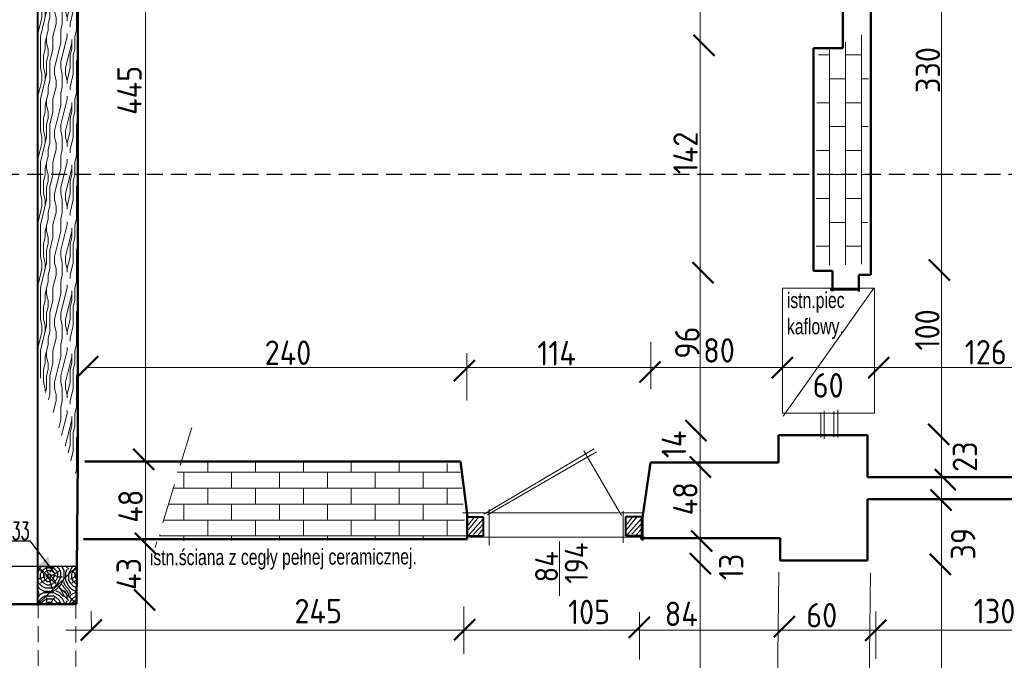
# Model space of a CAD drawing. Header units: millimetres. Extents: x 5545 to 136433, y -146986 to -36607.
# Tile 150 of 159: x 35365 to 35992, y -47318 to -46911. Entities that reach past the tile are written whole.
import ezdxf

# ---------------------------------------------------------------- set-up
doc = ezdxf.new("R2010")
doc.units = ezdxf.units.MM
doc.header["$LTSCALE"] = 8
doc.linetypes.add('DASHDOTX2', pattern=[50.8, 25.4, -12.7, 0, -12.7])
doc.linetypes.add('VERDECKT', pattern=[9.525, 6.35, -3.175])
doc.layers.add('5 WYMIAROWANIE', color=253, linetype='Continuous')
doc.layers.add('Arc_opisy', color=18, linetype='Continuous')
doc.layers.add('cegły_Nr_Pióra__61', color=7, linetype='Continuous', lineweight=20, true_color=0x6a6a6a)
doc.layers.add('Standard', color=7, linetype='Continuous', lineweight=25)
doc.styles.add('c20', font='simplex.shx', dxfattribs={"width": 0.7})
doc.styles.add('ISOCP', font='ISOCP.SHX')
doc.styles.add('TXT50', font='bikroms.shx', dxfattribs={"width": 0.75, "height": 10})

# ---------------------------------------------------------------- blocks, each defined once
blk = doc.blocks.new('G$C2D5568B3')
at = {"layer": '5 WYMIAROWANIE', "lineweight": 15}
blk.add_hatch(color=7, dxfattribs=at).paths.add_polyline_path([(4.67, 8.25), (0, 0), (9.48, 0.08)])
blk = doc.blocks.new('G$CB5EE3834')
at = {"layer": 'Arc_opisy', "lineweight": 25, "ltscale": 0.2}
blk.add_blockref('G$C2D5568B3', (0, 0), dxfattribs=at)
blk = doc.blocks.new('G$C1A704194')
at = {"layer": 'Arc_opisy', "lineweight": 25, "ltscale": 0.2, "rotation": 43.91907581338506}
blk.add_blockref('G$CB5EE3834', (2.36, 0), dxfattribs=at)

msp = doc.modelspace()

# ---------------------------------------------------------------- hatches: boundary and pattern name
at = {"layer": 'Arc_opisy', "lineweight": 9, "ltscale": 0.2}
h = msp.add_hatch(dxfattribs=at)
h.set_pattern_fill('panel', color=252, scale=40, angle=270, style=0, pattern_type=2)
h.set_pattern_definition([(270, (82111.23, -9117.272), (40, -7e-15), [8, -12, 4, -16]), (270, (82112.23, -9145.272), (40, -7e-15), [8, -32]), (270, (82114.23, -9141.272), (40, -7e-15), [4, -36]), (270, (82115.23, -9119.272), (40, -7e-15), [2, -28, 2, -8]), (270, (82117.23, -9133.272), (40, -7e-15), [8, -12, 2, -18]), (270, (82118.23, -9123.272), (40, -7e-15), [6, -34]), (270, (82119.23, -9133.272), (40, -7e-15), [12, -28]), (270, (82120.23, -9121.272), (40, -7e-15), [8, -32]), (270, (82121.23, -9137.272), (40, -7e-15), [20, -20]), (270, (82123.23, -9125.272), (40, -7e-15), [4, -12, 8, -16]), (270, (82124.23, -9153.272), (40, -7e-15), [8, -32]), (270, (82125.23, -9145.272), (40, -7e-15), [4, -36]), (270, (82126.23, -9137.272), (40, -7e-15), [4, -36]), (270, (82127.23, -9117.272), (40, -7e-15), [8, -32]), (270, (82128.23, -9137.272), (40, -7e-15), [8, -32]), (270, (82130.23, -9137.272), (40, -7e-15), [8, -8, 8, -16]), (270, (82132.23, -9129.272), (40, -7e-15), [4, -20, 8, -8]), (270, (82133.23, -9137.272), (40, -7e-15), [12, -28]), (270, (82135.23, -9137.272), (40, -7e-15), [8, -32]), (270, (82136.23, -9121.272), (40, -7e-15), [12, -16, 4, -8]), (270, (82138.23, -9121.272), (40, -7e-15), [20, -20]), (270, (82139.23, -9145.272), (40, -7e-15), [4, -36]), (270, (82140.23, -9133.272), (40, -7e-15), [8, -32]), (270, (82141.23, -9125.272), (40, -7e-15), [4, -16, 4, -16]), (270, (82142.23, -9121.272), (40, -7e-15), [4, -12, 8, -16]), (270, (82143.23, -9129.272), (40, -7e-15), [4, -20, 4, -12]), (270, (82144.23, -9137.272), (40, -7e-15), [12, -28]), (270, (82146.23, -9121.272), (40, -7e-15), [8, -32]), (270, (82147.23, -9141.272), (40, -7e-15), [4, -36]), (270, (82148.23, -9149.272), (40, -7e-15), [4, -36]), (284.036243, (82114.231, -9145.272), (-1e-09, -40), [4.12, -160.80422]), (284.036243, (82123.231, -9149.272), (-1e-09, -40), [4.12, -160.80422]), (284.036243, (82147.231, -9145.272), (-1e-09, -40), [4.12, -160.80422]), (284.036243, (82132.231, -9133.272), (-1e-09, -40), [4.12, -160.80422]), (284.036243, (82138.231, -9141.272), (-1e-09, -40), [4.12, -160.80422]), (284.036243, (82135.231, -9145.272), (-1e-09, -40), [4.12, -160.80422]), (284.036243, (82142.231, -9125.272), (-1e-09, -40), [4.12, -160.80422]), (284.036243, (82140.231, -9141.272), (-1e-09, -40), [4.12, -160.80422]), (284.036243, (82125.231, -9149.272), (-1e-09, -40), [8.24, -156.68422]), (284.036243, (82128.231, -9145.272), (-1e-09, -40), [8.24, -156.68422]), (284.036243, (82130.231, -9145.272), (-1e-09, -40), [8.24, -156.68422]), (75.963757, (82117.231, -9133.272), (-1e-09, 40), [4.12, -8.24, 4.12, -148.444221]), (75.963757, (82123.231, -9125.272), (-1e-09, 40), [4.12, -160.80422]), (75.963757, (82141.231, -9125.272), (-1e-09, 40), [8.24, -156.68422]), (104.036243, (82112.231, -9145.272), (1e-09, 40), [4.12, -160.80422]), (255.963757, (82112.231, -9153.272), (1e-09, -40), [4.12, -160.80422]), (255.963757, (82126.231, -9141.272), (1e-09, -40), [4.12, -160.80422]), (255.963757, (82133.231, -9149.272), (1e-09, -40), [4.12, -160.80422]), (255.963757, (82136.231, -9133.272), (1e-09, -40), [4.12, -160.80422]), (255.963757, (82141.231, -9129.272), (1e-09, -40), [4.12, -160.80422]), (255.963757, (82143.231, -9133.272), (1e-09, -40), [4.12, -160.80422]), (255.963757, (82136.231, -9133.272), (1e-09, -40), [4.12, -160.80422]), (255.963757, (82142.231, -9145.272), (1e-09, -40), [16.48, -148.44422]), (255.963757, (82115.231, -9121.272), (1e-09, -40), [16.48, -148.44422]), (255.963757, (82118.231, -9125.272), (1e-09, -40), [16.48, -148.44422]), (255.963757, (82120.231, -9129.272), (1e-09, -40), [4.12, -8.24, 8.24, -144.324221]), (255.963757, (82123.231, -9129.272), (1e-09, -40), [8.24, -8.24, 8.24, -140.204221]), (255.963757, (82127.231, -9125.272), (1e-09, -40), [16.48, -148.44422]), (255.963757, (82130.231, -9121.272), (1e-09, -40), [16.48, -148.44422]), (255.963757, (82132.231, -9121.272), (1e-09, -40), [16.48, -148.44422]), (255.963757, (82144.231, -9149.272), (1e-09, -40), [4.12, -160.80422]), (255.963768, (82148.231, -9153.272), (7.7e-06, -40), [8.24, -156.68422]), (255.963768, (82146.231, -9129.272), (7.7e-06, -40), [8.24, -156.68422]), (255.963758, (82111.231, -9125.272), (7e-07, -40), [16.48, -148.44422]), (255.963758, (82139.231, -9149.272), (7e-07, -40), [12.36, -152.56422]), (255.963758, (82136.231, -9153.272), (7e-07, -40), [24.72, -140.20422])])
h.paths.add_polyline_path([(35401.192, -46806.867), (35376.386, -46779.334), (35376.644, -47134.355), (35402.26, -47203.512)])
at = {"layer": 'Arc_opisy', "lineweight": 25, "ltscale": 0.2}
h = msp.add_hatch(dxfattribs=at)
h.set_pattern_fill('logend', color=250, scale=20, style=0, pattern_type=2)
h.set_pattern_definition([(0, (-5319.624, 3724.713), (20, 20), [6, -14]), (0, (-5319.624, 3725.713), (20, 20), [6, -14]), (0, (-5318.624, 3727.713), (20, 20), [4, -16]), (0, (-5317.624, 3729.713), (20, 20), [3, -17]), (0, (-5317.624, 3731.713), (20, 20), [2, -18]), (0, (-5322.624, 3733.713), (20, 20), [1, -5, 1, -13]), (0, (-5319.624, 3734.713), (20, 20), [1, -8, 3, -8]), (0, (-5315.624, 3735.713), (20, 20), [1, -1, 1, -17]), (0, (-5316.624, 3736.713), (20, 20), [1, -19]), (0, (-5317.624, 3738.713), (20, 20), [3, -17]), (0, (-5317.624, 3740.713), (20, 20), [4, -16]), (0, (-5318.624, 3742.713), (20, 20), [5, -6, 1, -8]), (90, (-5326.624, 3730.713), (-20, 20), [1, -2, 5, -12]), (90, (-5325.624, 3732.713), (-20, 20), [1, -1, 3, -15]), (90, (-5324.624, 3740.713), (-20, 20), [2, -18]), (90, (-5323.624, 3732.713), (-20, 20), [4, -6, 1, -9]), (90, (-5322.624, 3743.713), (-20, 20), [1, -19]), (90, (-5321.624, 3733.713), (-20, 20), [3, -17]), (90, (-5319.624, 3734.713), (-20, 20), [2, -18]), (90, (-5317.624, 3734.713), (-20, 20), [1, -3, 3, -13]), (90, (-5316.624, 3735.713), (-20, 20), [1, -19]), (90, (-5315.624, 3731.713), (-20, 20), [2.8, -17.2]), (90, (-5314.624, 3727.713), (-20, 20), [2, -18]), (90, (-5312.624, 3735.713), (-20, 20), [1, -19]), (90, (-5310.624, 3734.713), (-20, 20), [3, -17]), (90, (-5308.624, 3734.713), (-20, 20), [3, -17]), (45, (-5311.624, 3726.713), (2e-15, 20), [1.4142, -1.4142, 1.4142, -24.0416712]), (45, (-5315.624, 3731.713), (2e-15, 20), [2.8284, -25.455871]), (45, (-5323.624, 3741.713), (2e-15, 20), [2.8284, -25.455871]), (45, (-5319.624, 3736.713), (2e-15, 20), [2.8284, -25.455871]), (45, (-5318.624, 3732.713), (2e-15, 20), [2.8284, -25.455871]), (45, (-5312.624, 3728.713), (2e-15, 20), [2.8284, -25.455871]), (45, (-5314.624, 3729.713), (2e-15, 20), [4.24264, -24.041631]), (45, (-5320.624, 3738.713), (2e-15, 20), [1.4142, -26.870071]), (45, (-5321.624, 3740.713), (2e-15, 20), [1.4142, -26.870071]), (45, (-5313.624, 3740.713), (2e-15, 20), [1.4142, -26.870071]), (45, (-5321.624, 3730.713), (2e-15, 20), [1.4142, -26.870071]), (45, (-5310.624, 3737.713), (2e-15, 20), [1.4142, -26.870071]), (45, (-5317.624, 3735.713), (2e-15, 20), [1.4142, -26.870071]), (45, (-5315.624, 3737.713), (2e-15, 20), [1.4142, -26.870071]), (135, (-5316.624, 3733.713), (-20, 2e-15), [1.4142, -1.4142, 4.24264, -21.2132312]), (135, (-5313.624, 3733.713), (-20, 2e-15), [1.4142, -26.870071]), (135, (-5313.624, 3726.713), (-20, 2e-15), [1.4142, -26.870071]), (135, (-5317.624, 3731.713), (-20, 2e-15), [1.4142, -26.870071]), (135, (-5314.624, 3735.713), (-20, 2e-15), [1.4142, -26.870071]), (135, (-5319.624, 3730.713), (-20, 2e-15), [1.4142, -26.870071]), (135, (-5311.624, 3730.713), (-20, 2e-15), [1.4142, -26.870071]), (135, (-5325.624, 3724.713), (-20, 2e-15), [1.4142, -26.870071]), (135, (-5324.624, 3725.713), (-20, 2e-15), [2.8284, -25.455871]), (135, (-5323.624, 3726.713), (-20, 2e-15), [2.8284, -25.455871]), (135, (-5321.624, 3726.713), (-20, 2e-15), [2.8284, -25.455871]), (135, (-5320.624, 3728.713), (-20, 2e-15), [2.8284, -25.455871]), (135, (-5312.624, 3736.713), (-20, 2e-15), [2.8284, -25.455871]), (135, (-5308.624, 3726.713), (-20, 2e-15), [2.8284, -25.455871]), (135, (-5307.624, 3742.713), (-20, 2e-15), [2.8284, -25.455871]), (135, (-5307.624, 3740.713), (-20, 2e-15), [2.8284, -25.455871]), (135, (-5309.624, 3739.713), (-20, 2e-15), [2.8284, -25.455871]), (135, (-5323.624, 3739.713), (-20, 2e-15), [4.24264, -24.041631]), (135, (-5310.624, 3737.713), (-20, 2e-15), [4.24264, -24.041631]), (26.565051, (-5321.624, 3743.713), (20, 8e-09), [2.236, -42.4853595]), (26.565051, (-5321.624, 3733.713), (20, 8e-09), [2.236, -42.4853595]), (26.565051, (-5319.624, 3739.713), (20, 8e-09), [2.236, -42.4853595]), (26.565051, (-5313.624, 3725.713), (20, 8e-09), [2.236, -42.4853595]), (26.565051, (-5314.624, 3727.713), (20, 8e-09), [2.236, -42.4853595]), (26.565051, (-5320.624, 3731.713), (20, 8e-09), [2.236, -42.4853595]), (26.565051, (-5320.624, 3741.713), (20, 8e-09), [2.236, -42.4853595]), (26.565051, (-5314.624, 3735.713), (20, 8e-09), [4.472, -40.2493595]), (63.434949, (-5314.624, 3738.713), (1e-09, 20), [2.236, -42.4853595]), (63.434949, (-5311.624, 3732.713), (1e-09, 20), [2.236, -42.4853595]), (63.434949, (-5321.624, 3736.713), (1e-09, 20), [2.236, -42.4853595]), (63.434949, (-5325.624, 3737.713), (1e-09, 20), [2.236, -42.4853595]), (63.434949, (-5313.624, 3733.713), (1e-09, 20), [2.236, -42.4853595]), (63.434949, (-5315.624, 3733.713), (1e-09, 20), [2.236, -42.4853595]), (63.434949, (-5323.624, 3736.713), (1e-09, 20), [4.472, -40.2493595]), (63.434949, (-5308.624, 3729.713), (1e-09, 20), [4.472, -40.2493595]), (63.434949, (-5310.624, 3730.713), (1e-09, 20), [4.472, -40.2493595]), (116.565051, (-5326.624, 3727.713), (-8e-09, 20), [2.236, -42.4853595]), (116.565051, (-5326.624, 3738.713), (-8e-09, 20), [2.236, -42.4853595]), (116.565051, (-5322.624, 3724.713), (-8e-09, 20), [2.236, -42.4853595]), (116.565051, (-5324.624, 3742.713), (-8e-09, 20), [2.236, -42.4853595]), (116.565051, (-5322.624, 3730.713), (-8e-09, 20), [2.236, -42.4853595]), (116.565051, (-5318.624, 3732.713), (-8e-09, 20), [2.236, -42.4853595]), (116.565051, (-5316.624, 3736.713), (-8e-09, 20), [2.236, -42.4853595]), (116.565051, (-5325.624, 3728.713), (6.4e-06, 20.0000032), [2.236, -42.4853595]), (116.565051, (-5320.624, 3731.713), (-8e-09, 20), [2.236, -42.4853595]), (116.565051, (-5314.624, 3729.713), (-8e-09, 20), [2.236, -42.4853595]), (116.565051, (-5312.624, 3731.713), (-8e-09, 20), [2.236, -42.4853595]), (116.565051, (-5308.624, 3737.713), (-8e-09, 20), [2.236, -42.4853595]), (116.565051, (-5323.624, 3743.713), (-8e-09, 20), [2.236, -42.4853595]), (116.565051, (-5326.624, 3742.713), (-8e-09, 20), [4.472, -40.2493595]), (116.565051, (-5323.624, 3728.713), (-8e-09, 20), [4.472, -40.2493595]), (153.434949, (-5326.624, 3725.713), (-20, 1e-09), [2.236, -42.4853595]), (153.434949, (-5309.624, 3724.713), (-20, 1e-09), [2.236, -42.4853595]), (153.434949, (-5310.624, 3734.713), (-20, 1e-09), [2.236, -42.4853595]), (153.434949, (-5318.624, 3727.713), (-20, 1e-09), [2.236, -42.4853595]), (153.434949, (-5319.624, 3725.713), (-20, 1e-09), [2.236, -42.4853595]), (153.434949, (-5317.624, 3729.713), (-20, 1e-09), [2.236, -42.4853595]), (153.434949, (-5311.624, 3741.713), (-20, 1e-09), [2.236, -42.4853595]), (153.434949, (-5309.624, 3742.713), (-20, 1e-09), [4.472, -40.2493595])])
h.paths.add_polyline_path([(35376.687, -47258.38), (35376.562, -47282.655), (35401.619, -47282.371), (35401.741, -47258.106)])
at = {"layer": 'Standard', "lineweight": 20, "ltscale": 0.5}
h = msp.add_hatch(dxfattribs=at)
h.set_pattern_fill('AR-BRSTD', color=250, scale=0.15, angle=270, style=0)
h.set_pattern_definition([(270, (92265.659, -847.148), (10.16127, -4e-15), []), (360, (92265.659, -847.148), (10.16127, 15.24), [10.16127, -10.16127])])
h.paths.add_polyline_path([(35872.132, -47067.304), (35904.586, -47065.997), (35905.849, -46918.037), (35872.741, -46933.371)])
h = msp.add_hatch(dxfattribs=at)
h.set_pattern_fill('AR-BRSTD', color=250, scale=0.15, angle=360, style=0)
h.set_pattern_definition([(360, (-10570.474, 9155.838), (2e-15, 10.16127), []), (90, (-10570.474, 9155.838), (-15.24, 10.16127), [10.16127, -10.16127])])
h.paths.add_polyline_path([(35649.549, -47241.264), (35645.117, -47193.063), (35467.641, -47190.847), (35453.169, -47242.402)])

# ---------------------------------------------------------------- linework, layer by layer
at = {"color": 250, "linetype": 'ByBlock', "lineweight": 50}
for p, q in [((35807.5, -46933.54), (35794.132, -46920.173)), ((35806.756, -47078.177), (35793.389, -47064.809)), ((35957.416, -47076.525), (35944.049, -47063.157)), ((35415.11, -47124.707), (35401.743, -47138.074)), ((35654.854, -47127.341), (35641.487, -47140.709)), ((35773.117, -47128.219), (35759.749, -47141.587)), ((35857.358, -47125.421), (35843.991, -47138.788)), ((35918.714, -47125.421), (35905.346, -47138.788)), ((35802.294, -47178.939), (35788.927, -47165.572)), ((35956.821, -47181.228), (35943.454, -47167.861)), ((35450.639, -47197.066), (35437.272, -47183.698)), ((35805.168, -47201.969), (35791.801, -47188.602)), ((35961.162, -47210.053), (35947.795, -47196.686)), ((35958.373, -47223.067), (35945.006, -47209.7)), ((35805.957, -47248.989), (35792.589, -47235.622)), ((35451.755, -47250.607), (35438.387, -47237.24)), ((35805.213, -47263.49), (35791.846, -47250.123)), ((35958.011, -47263.92), (35944.644, -47250.553)), ((35451.383, -47286.674), (35438.015, -47273.306)), ((35417.511, -47292.464), (35404.144, -47305.831)), ((35655.171, -47292.242), (35641.804, -47305.609)), ((35766.408, -47290.778), (35753.041, -47304.145)), ((35858.617, -47290.192), (35845.25, -47303.56)), ((35916.87, -47292.534), (35903.503, -47305.902))]:
    msp.add_line(p, q, dxfattribs=at)
at = {"layer": 'Arc_opisy', "color": 6, "linetype": 'VERDECKT', "lineweight": 25, "ltscale": 0.2}
msp.add_line((36904.05, -47009.035), (35210.2, -47009.035), dxfattribs=at)
at = {"layer": 'Arc_opisy', "color": 250, "lineweight": 25, "ltscale": 0.1}
for p, q in [((35296.352, -47242.229), (35371.489, -47242.229)), ((35371.489, -47242.229), (35387.73, -47263.517))]:
    msp.add_line(p, q, dxfattribs=at)
at = {"layer": 'Arc_opisy', "color": 250, "lineweight": 35, "ltscale": 0.2}
for p, q in [((35376.536, -47258.43), (35401.39, -47282.518)), ((35401.743, -47258.442), (35376.627, -47282.582))]:
    msp.add_line(p, q, dxfattribs=at)
at = {"layer": 'Standard', "color": 250, "lineweight": 20}
for p, q in [((35798.446, -47533.28), (35798.446, -46616.141)), ((35445.135, -47954.036), (35445.189, -46716.026)), ((35952.062, -47534.008), (35952.062, -46726.72)), ((35850.891, -47081.37), (35909.436, -47081.37)), ((35850.891, -47160.992), (35850.891, -47081.37)), ((35908.851, -47081.37), (35851.184, -47163.042)), ((35909.436, -47081.37), (35909.436, -47160.992)), ((35766.904, -47115.713), (35766.904, -47145.83)), ((35649.708, -47122.852), (35649.708, -47152.969)), ((35406.997, -47132.033), (37929.112, -47132.033)), ((35909.436, -47160.992), (35850.891, -47160.992)), ((35875.237, -47160.702), (35875.237, -47176.509)), ((35877.375, -47159.572), (35877.375, -47177.296)), ((35883.436, -47160.03), (35883.436, -47176.381)), ((35886.068, -47158.946), (35886.068, -47176.509)), ((35660.559, -47225.357), (35730.814, -47183.79)), ((35662.901, -47225.65), (35732.277, -47185.546)), ((35724.374, -47184.961), (35748.377, -47226.236)), ((35647.094, -47224.479), (35761.257, -47224.479)), ((35664.072, -47222.137), (35664.072, -47244.97)), ((35749.256, -47223.308), (35749.256, -47243.507)), ((35651.096, -47226.827), (35650.171, -47228.066)), ((35657.499, -47227.083), (35650.171, -47235.915)), ((35654.298, -47227.723), (35650.171, -47232.793)), ((35660.189, -47228.364), (35650.584, -47239.122)), ((35751.95, -47226.598), (35751.025, -47227.837)), ((35758.353, -47226.854), (35751.025, -47235.686)), ((35755.152, -47227.495), (35751.025, -47232.565)), ((35761.043, -47228.135), (35751.438, -47238.893)), ((35660.317, -47231.437), (35654.042, -47238.353)), ((35660.061, -47234.895), (35656.731, -47238.865)), ((35761.171, -47231.209), (35754.895, -47238.124)), ((35760.915, -47234.667), (35757.585, -47238.637)), ((35651.484, -47239.994), (35763.307, -47239.994)), ((35708.767, -47242.576), (35708.767, -47277.235)), ((35410.555, -47287.046), (35410.766, -47299.261)), ((35647.923, -47284.072), (35647.923, -47314.189)), ((35910.214, -47287.245), (35910.214, -47317.363)), ((35759.765, -47287.641), (35759.765, -47317.758)), ((35394.518, -47299.105), (38086.094, -47299.105))]:
    msp.add_line(p, q, dxfattribs=at)
at = {"layer": 'Standard', "color": 250, "lineweight": 40}
for p, q in [((35376.597, -47283.367), (35376.597, -46713.121)), ((35650.171, -47227.008), (35660.256, -47227.008)), ((35650.171, -47239.255), (35650.171, -47227.008)), ((35660.256, -47227.008), (35660.256, -47239.255)), ((35751.025, -47226.78), (35761.11, -47226.78)), ((35751.025, -47239.026), (35751.025, -47226.78)), ((35761.11, -47226.78), (35761.11, -47239.026)), ((35660.256, -47239.255), (35650.171, -47239.255)), ((35761.11, -47239.026), (35751.025, -47239.026))]:
    msp.add_line(p, q, dxfattribs=at)
at = {"layer": 'Standard', "color": 250, "lineweight": 50}
for p, q in [((35402.202, -47191.272), (35402.228, -46713.178)), ((35907.009, -47073.027), (35907.009, -46738.292)), ((35889.211, -46821.445), (35889.211, -46928.607)), ((35889.211, -46928.607), (35870.477, -46928.607)), ((35870.477, -46928.607), (35870.477, -47070.392)), ((35870.477, -47070.392), (35882.713, -47070.392)), ((35882.713, -47070.392), (35882.713, -47083.272)), ((35899.398, -47083.565), (35899.398, -47073.027)), ((35899.398, -47073.027), (35907.009, -47073.027)), ((35881.037, -47082.377), (35899.303, -47082.377)), ((35848.281, -47192.439), (35848.281, -47175.109)), ((35848.281, -47175.109), (35904.953, -47175.109)), ((35904.953, -47175.109), (35904.953, -47201.806)), ((35401.282, -47282.606), (35402.182, -47191.293)), ((35645.813, -47191.79), (35406.654, -47191.79)), ((35649.911, -47225.161), (35645.813, -47191.79)), ((35761.634, -47227.566), (35766.786, -47192.439)), ((35766.786, -47192.439), (35848.281, -47192.439)), ((35904.953, -47201.806), (36036.564, -47201.806)), ((36036.564, -47215.857), (35904.953, -47215.857)), ((35904.953, -47215.857), (35904.953, -47254.731)), ((35649.911, -47241.261), (35649.911, -47225.161)), ((35761.634, -47242.085), (35761.634, -47227.566)), ((35405.776, -47241.261), (35649.911, -47241.261)), ((35849.218, -47240.68), (35760.228, -47240.68)), ((35849.218, -47254.731), (35849.218, -47240.68)), ((35904.953, -47254.731), (35849.218, -47254.731)), ((35271.661, -47282.536), (35401.281, -47282.525))]:
    msp.add_line(p, q, dxfattribs=at)
at = {"layer": 'Standard', "color": 250, "linetype": 'VERDECKT', "lineweight": 20, "ltscale": 0.5}
msp.add_line((35474.771, -47170.071), (35451.389, -47246.62), dxfattribs=at)
at = {"layer": 'Standard', "color": 250, "lineweight": 30}
msp.add_line((35272.338, -47258.486), (35401.556, -47258.439), dxfattribs=at)
at = {"layer": 'Standard', "color": 250, "linetype": 'DASHDOTX2', "lineweight": 20}
for p, q in [((35848.548, -47262.136), (35846.353, -47431.684)), ((35906.849, -47262.73), (35904.654, -47432.279))]:
    msp.add_line(p, q, dxfattribs=at)
at = {"layer": 'Standard', "color": 250, "linetype": 'VERDECKT', "lineweight": 20, "ltscale": 0.2}
for p, q in [((35376.819, -47281.326), (35376.819, -47396.075)), ((35400.938, -47281.577), (35400.938, -47396.326))]:
    msp.add_line(p, q, dxfattribs=at)

# ---------------------------------------------------------------- block references
at = {"layer": 'Arc_opisy', "lineweight": 25, "ltscale": 0.2, "rotation": 178.2279598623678}
msp.add_blockref('G$C1A704194', (35385.682, -47252.031), dxfattribs=at)

# ---------------------------------------------------------------- texts
at = {"layer": 'Arc_opisy', "color": 250, "style": 'c20', "width": 0.6}
msp.add_text('S33', height=11, dxfattribs=at).set_placement((35354.402, -47241.443))
at = {"layer": 'cegły_Nr_Pióra__61', "color": 250, "lineweight": 25, "ltscale": 50, "char_height": 10, "width": 272.15617, "attachment_point": 1, "rotation": 0.206287, "style": 'TXT50'}
for s, insert in [('{\\C0;istn.piec\\Pkaflowy. \\P}', (35853.519, -47084.191)), ('{\\C0;istn.ściana z cegły pełnej ceramicznej. \\P}', (35447.963, -47247.88))]:
    msp.add_mtext(s, dxfattribs=dict(at, insert=insert))
at = {"layer": 'Standard', "color": 250, "linetype": 'Continuous', "lineweight": 25, "style": 'ISOCP'}
for s, height, p in [('330', 15.5825, (35951.168, -46957.269)), ('445', 15.5825, (35442.762, -46971.151)), ('142', 15.5825, (35796.857, -47008.899)), ('100', 15.5825, (35950.787, -47121.063)), ('96', 15.5825, (35797.972, -47126.337)), ('14', 15.5825, (35789.448, -47189.666)), ('23', 15.5825, (35974.722, -47198.448)), ('48', 15.5825, (35796.697, -47226.021)), ('48', 15.5825, (35443.482, -47230.79)), ('194', 14.6659, (35726.83, -47269.599)), ('39', 15.5825, (35973.561, -47254.22)), ('84', 14.6659, (35707.908, -47268.756)), ('13', 15.5825, (35825.933, -47267.33)), ('43', 15.5825, (35442.367, -47273.549)), ('175', 15.5825, (35950.787, -47351.125))]:
    msp.add_text(s, height=height, rotation=90, dxfattribs=at).set_placement(p)
for s, p in [('240', (35521.099, -47130.329)), ('114', (35694.687, -47130.621)), ('80', (35800.299, -47128.865)), ('126', (35966.864, -47130.012)), ('60', (35870.031, -47151.112)), ('245', (35540.056, -47294.849)), ('105', (35714.258, -47295.376)), ('84', (35775.802, -47296.565)), ('130', (35972.623, -47294.85)), ('60', (35865.903, -47297.457))]:
    msp.add_text(s, height=15.5825, dxfattribs=at).set_placement(p)

doc.saveas('drawing.dxf')
